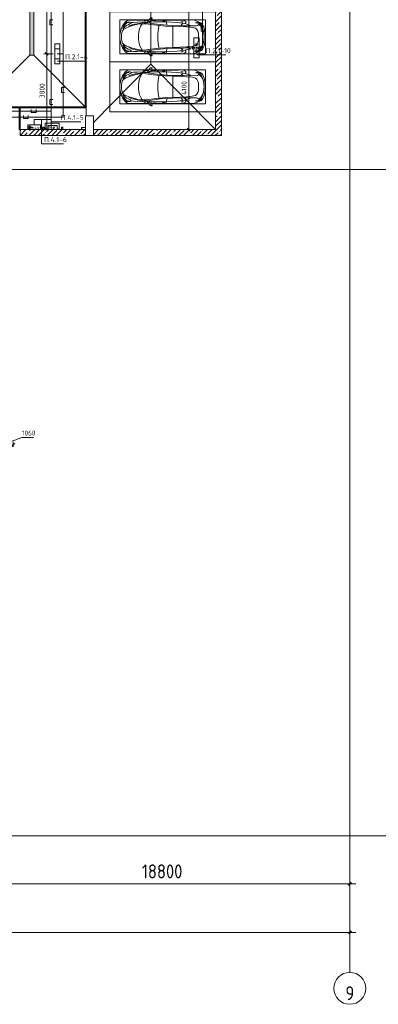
# Model space of a CAD drawing. Header units: millimetres. Extents: x -32229 to 170644, y -13689 to 125138.
# Tile 222 of 256: x 110130 to 128135, y -13689 to 35661. Entities that reach past the tile are written whole.
import ezdxf

# ---------------------------------------------------------------- set-up
doc = ezdxf.new("R2010")
doc.units = ezdxf.units.MM
for name, pattern in [('3_ Штрих_ 1 х 1 мм', [2, 1, -1]), ('ADSK_Линия сетки', [25, 20, -2.5, 0, -2.5]), ('ADSK_Штриховая_ш3 п1_5', [4.5, 3, -1.5])]:
    doc.linetypes.add(name, pattern=pattern)
for name, color, linetype, lineweight in [('A-ANNO-DIMS', 7, 'Continuous', 9), ('A-ANNO-DIMS-200', 7, 'Continuous', 9), ('A-ANNO-NOTE', 7, 'Continuous', 18), ('A-DETL-GENF', 7, 'Continuous', 18), ('A-DETL-THIN', 7, 'Continuous', 9), ('A-FLOR', 7, 'Continuous', 18), ('A-GENM', 7, 'Continuous', 18), ('A-WALL', 7, 'Continuous', 18), ('A-WALL-PATT', 7, 'Continuous', 40), ('C-PRKG', 7, 'Continuous', 18), ('G-ANNO-TEXT', 7, 'Continuous', 9), ('M-EQPM', 7, 'Continuous', 18), ('S-COLS', 7, 'Continuous', 18), ('S-GRID', 7, 'Continuous', 9), ('S-GRID-IDEN', 7, 'Continuous', 9)]:
    doc.layers.add(name, color=color, linetype=linetype, lineweight=lineweight)
doc.layers.add('A-AREA', color=4, linetype='ADSK_Штриховая_ш3 п1_5', lineweight=40, true_color=0x00ffff)
doc.layers.add('A-DETL', color=7, linetype='Continuous', lineweight=9, true_color=0x00a600)
doc.styles.add('Arial', font='arial.ttf', dxfattribs={"height": 160})
doc.styles.add('Arial_1', font='arial.ttf', dxfattribs={"height": 120})
doc.styles.add('GOST Common', font='GOST_Common.ttf', dxfattribs={"height": 200})
doc.styles.add('GOST Common_3', font='GOST_Common.ttf', dxfattribs={"width": 0.9, "height": 700})
doc.styles.add('GOST Common_4', font='GOST_Common.ttf', dxfattribs={"width": 0.9, "height": 700})
doc.styles.add('GOST Common_6', font='GOST_Common.ttf', dxfattribs={"width": 0.9, "height": 250})
doc.styles.add('ISOCPEUR', font='isocpeur.ttf', dxfattribs={"height": 250})
doc.dimstyles.new('ADSK_Основной_3_5_мм', dxfattribs={"dimscale": 304.8, "dimtxt": 704.000497, "dimasz": 0.492126, "dimexe": 0.984252, "dimexo": 0.984252, "dimgap": 0.19685, "dimtad": 1, "dimdec": 0, "dimdsep": 46, "dimtxsty": 'GOST Common_4', "dimblk1": 'OBLIQUE', "dimblk2": 'OBLIQUE', "dimsah": 1, "dimcen": 0.09, "dimdle": 0.984252, "dimazin": 2, "dimtfac": 1, "dimtdec": 4, "dimtix": 1, "dimtmove": 0, "dimatfit": 3, "dimfxl": 1, "dimtvp": 1, "dimtolj": 1, "dimtzin": 0, "dimarcsym": 2})
doc.dimstyles.new('ГОСТ_2_5_мм2', dxfattribs={"dimscale": 304.8, "dimtxt": 251.428749, "dimasz": 0.492126, "dimexe": 0.492126, "dimexo": 0.656168, "dimgap": 0.098425, "dimtad": 1, "dimdec": 0, "dimdsep": 46, "dimtxsty": 'GOST Common_6', "dimblk1": 'OBLIQUE', "dimblk2": 'OBLIQUE', "dimsah": 1, "dimcen": 0.09, "dimazin": 2, "dimtfac": 1, "dimtdec": 4, "dimtix": 1, "dimtmove": 0, "dimatfit": 3, "dimfxl": 1, "dimtvp": 1, "dimtolj": 1, "dimtzin": 0, "dimarcsym": 2})
doc.dimstyles.new('ГОСТ_2_5_мм2_2', dxfattribs={"dimscale": 304.8, "dimtxt": 251.428749, "dimasz": 0.492126, "dimexe": 0.492126, "dimexo": 0.656168, "dimgap": 0.098425, "dimtad": 1, "dimdec": 0, "dimdsep": 46, "dimtxsty": 'GOST Common_6', "dimblk1": 'OBLIQUE', "dimblk2": 'OBLIQUE', "dimsah": 1, "dimcen": 0.09, "dimazin": 2, "dimtfac": 1, "dimtdec": 4, "dimtix": 1, "dimtmove": 1, "dimatfit": 3, "dimfxl": 1, "dimtvp": 1, "dimtolj": 1, "dimtzin": 0, "dimarcsym": 2})
pattern_1 = [(45, (0, 0), (-228.0985, 228.0985), []), (45, (228.1, 0), (-228.0985, 228.0985), [403.225, -80.645, 6.706, -73.939])]

# ---------------------------------------------------------------- blocks, each defined once
blk = doc.blocks.new('АР_Машиноместо - 5300x2500_С-3113488--01 ЭО')
at = {"layer": 'A-DETL-GENF', "color": 253, "lineweight": 13, "true_color": 0xaaaaaa}
for p, q in [((507, 4463), (420, 4254)), ((566, 4595), (507, 4463)), ((528, 4375), (536, 4471)), ((536, 4471), (558, 4526)), ((558, 4526), (591, 4560)), ((659, 4670), (566, 4595)), ((595, 4479), (569, 4413)), ((591, 4560), (681, 4606)), ((662, 4543), (595, 4479)), ((645, 4445), (597, 4481)), ((680, 4406), (645, 4445)), ((813, 4729), (659, 4670)), ((717, 4569), (660, 4505)), ((788, 4618), (662, 4543)), ((681, 4606), (967, 4704)), ((791, 4620), (717, 4569)), ((874, 4665), (791, 4620)), ((970, 4772), (813, 4729)), ((988, 4707), (874, 4665)), ((1126, 4794), (970, 4772)), ((970, 4419), (1070, 4447)), ((1122, 4726), (988, 4707)), ((1070, 4447), (1167, 4453)), ((1250, 4732), (1122, 4726)), ((1250, 4800), (1126, 4794)), ((1167, 4453), (1250, 4454)), ((1250, 4800), (1374, 4794)), ((1250, 4732), (1378, 4726)), ((1333, 4453), (1250, 4454)), ((1430, 4447), (1333, 4453)), ((1374, 4794), (1530, 4772)), ((1378, 4726), (1512, 4707)), ((1530, 4419), (1430, 4447)), ((1512, 4707), (1626, 4665)), ((1530, 4772), (1687, 4729)), ((1819, 4606), (1533, 4704)), ((1626, 4665), (1709, 4620)), ((1687, 4729), (1841, 4670)), ((1709, 4620), (1783, 4569)), ((1712, 4618), (1838, 4543)), ((1783, 4569), (1840, 4505)), ((1909, 4560), (1819, 4606)), ((1820, 4406), (1855, 4445)), ((1838, 4543), (1905, 4479)), ((1841, 4670), (1934, 4595)), ((1855, 4445), (1903, 4481)), ((1905, 4479), (1931, 4413)), ((1942, 4526), (1909, 4560)), ((1934, 4595), (1993, 4463)), ((1964, 4471), (1942, 4526)), ((1972, 4375), (1964, 4471)), ((1993, 4463), (2080, 4254)), ((420, 4254), (403, 3968)), ((403, 3968), (406, 3688)), ((544, 4295), (528, 4375)), ((569, 4413), (544, 4295)), ((579, 3763), (639, 3975)), ((639, 3975), (675, 4045)), ((675, 4045), (695, 4058)), ((700, 4345), (680, 4406)), ((689, 3706), (700, 4345)), ((752, 3846), (774, 4133)), ((774, 4133), (812, 4299)), ((812, 4299), (873, 4370)), ((873, 4370), (970, 4419)), ((1627, 4370), (1530, 4419)), ((1688, 4299), (1627, 4370)), ((1726, 4133), (1688, 4299)), ((1748, 3846), (1726, 4133)), ((1800, 4345), (1820, 4406)), ((1811, 3706), (1800, 4345)), ((1825, 4045), (1805, 4058)), ((1861, 3975), (1825, 4045)), ((1921, 3763), (1861, 3975)), ((1931, 4413), (1956, 4295)), ((1956, 4295), (1972, 4375)), ((2080, 4254), (2097, 3968)), ((2097, 3968), (2094, 3688)), ((406, 3688), (409, 3560)), ((408, 3667), (453, 3766)), ((409, 3560), (426, 3447)), ((453, 3766), (478, 3819)), ((478, 3819), (533, 3818)), ((495, 3566), (497, 3672)), ((497, 3672), (510, 3691)), ((531, 3375), (579, 3763)), ((533, 3818), (586, 3790)), ((687, 3589), (566, 3664)), ((679, 3159), (689, 3706)), ((705, 2775), (731, 3508)), ((731, 3508), (752, 3846)), ((1769, 3508), (1748, 3846)), ((1795, 2775), (1769, 3508)), ((1821, 3159), (1811, 3706)), ((1813, 3589), (1934, 3664)), ((1967, 3818), (1914, 3790)), ((1969, 3375), (1921, 3763)), ((2022, 3819), (1967, 3818)), ((2003, 3672), (1990, 3691)), ((2005, 3566), (2003, 3672)), ((2047, 3766), (2022, 3819)), ((2092, 3667), (2047, 3766)), ((2091, 3560), (2074, 3447)), ((2094, 3688), (2091, 3560)), ((426, 3447), (418, 2723)), ((501, 2790), (531, 3375)), ((666, 2865), (679, 3159)), ((1834, 2865), (1821, 3159)), ((1999, 2790), (1969, 3375)), ((2074, 3447), (2082, 2723)), ((418, 2723), (428, 2308)), ((505, 2847), (421, 2813)), ((448, 2734), (460, 2756)), ((448, 2639), (448, 2734)), ((496, 2532), (501, 2790)), ((500, 2210), (496, 2532)), ((666, 2867), (505, 2847)), ((637, 2526), (597, 2231)), ((637, 2526), (666, 2867)), ((645, 2192), (684, 2522)), ((684, 2522), (705, 2775)), ((1816, 2522), (1795, 2775)), ((1855, 2192), (1816, 2522)), ((1834, 2867), (1995, 2847)), ((1863, 2526), (1834, 2867)), ((1863, 2526), (1903, 2231)), ((1995, 2847), (2079, 2813)), ((2004, 2532), (1999, 2790)), ((2000, 2210), (2004, 2532)), ((2052, 2734), (2040, 2756)), ((2052, 2639), (2052, 2734)), ((2082, 2723), (2072, 2308)), ((297, 2080), (301, 2131)), ((309, 2036), (297, 2080)), ((301, 2131), (480, 2053)), ((358, 1990), (309, 2036)), ((501, 1894), (358, 1990)), ((428, 2308), (432, 2120)), ((432, 2120), (431, 2074)), ((480, 2053), (471, 1914)), ((541, 1994), (476, 1998)), ((506, 1996), (500, 2210)), ((597, 2231), (535, 1798)), ((541, 1994), (540, 1733)), ((596, 1825), (645, 2192)), ((1904, 1825), (1855, 2192)), ((1903, 2231), (1965, 1798)), ((1959, 1994), (2024, 1998)), ((1959, 1994), (1960, 1733)), ((1994, 1996), (2000, 2210)), ((1999, 1894), (2142, 1990)), ((2199, 2131), (2020, 2053)), ((2020, 2053), (2029, 1914)), ((2072, 2308), (2068, 2120)), ((2068, 2120), (2069, 2074)), ((2142, 1990), (2191, 2036)), ((2191, 2036), (2203, 2080)), ((2203, 2080), (2199, 2131)), ((409, 1087), (411, 1634)), ((411, 1634), (427, 1731)), ((427, 1731), (427, 1943)), ((495, 1765), (427, 1753)), ((534, 1817), (495, 1765)), ((531, 1858), (501, 1894)), ((547, 1643), (531, 1858)), ((589, 1616), (596, 1825)), ((615, 1410), (589, 1616)), ((590, 1624), (704, 1557)), ((704, 1557), (853, 1499)), ((853, 1499), (1017, 1460)), ((1647, 1499), (1483, 1460)), ((1796, 1557), (1647, 1499)), ((1910, 1624), (1796, 1557)), ((1885, 1410), (1911, 1616)), ((1911, 1616), (1904, 1825)), ((1953, 1643), (1969, 1858)), ((1966, 1817), (2005, 1765)), ((1969, 1858), (1999, 1894)), ((2005, 1765), (2073, 1753)), ((2073, 1731), (2073, 1943)), ((2089, 1634), (2073, 1731)), ((2091, 1087), (2089, 1634)), ((421, 911), (409, 1087)), ((506, 920), (510, 1019)), ((510, 1019), (522, 1074)), ((522, 1074), (549, 1076)), ((549, 1076), (603, 1005)), ((603, 1005), (639, 920)), ((687, 1141), (615, 1410)), ((749, 950), (687, 1141)), ((1017, 1460), (1147, 1439)), ((1147, 1439), (1250, 1434)), ((1353, 1439), (1250, 1434)), ((1483, 1460), (1353, 1439)), ((1751, 950), (1813, 1141)), ((1813, 1141), (1885, 1410)), ((1897, 1005), (1861, 920)), ((1951, 1076), (1897, 1005)), ((1978, 1074), (1951, 1076)), ((1990, 1019), (1978, 1074)), ((1994, 920), (1990, 1019)), ((2079, 911), (2091, 1087)), ((446, 853), (421, 911)), ((489, 796), (446, 853)), ((584, 715), (489, 796)), ((519, 852), (506, 920)), ((550, 812), (519, 852)), ((616, 746), (550, 812)), ((702, 640), (584, 715)), ((704, 696), (616, 746)), ((639, 920), (677, 844)), ((677, 844), (738, 778)), ((862, 572), (702, 640)), ((825, 661), (704, 696)), ((738, 778), (805, 716)), ((809, 809), (749, 950)), ((805, 716), (825, 661)), ((882, 692), (809, 809)), ((888, 686), (815, 687)), ((1053, 518), (862, 572)), ((941, 642), (882, 692)), ((1051, 599), (941, 642)), ((1149, 583), (1051, 599)), ((1165, 503), (1053, 518)), ((1250, 582), (1149, 583)), ((1250, 500), (1165, 503)), ((1250, 582), (1351, 583)), ((1250, 500), (1335, 503)), ((1335, 503), (1447, 518)), ((1351, 583), (1449, 599)), ((1447, 518), (1638, 572)), ((1449, 599), (1559, 642)), ((1559, 642), (1618, 692)), ((1612, 686), (1685, 687)), ((1618, 692), (1691, 809)), ((1638, 572), (1798, 640)), ((1695, 716), (1675, 661)), ((1675, 661), (1796, 696)), ((1691, 809), (1751, 950)), ((1762, 778), (1695, 716)), ((1823, 844), (1762, 778)), ((1796, 696), (1884, 746)), ((1798, 640), (1916, 715)), ((1861, 920), (1823, 844)), ((1884, 746), (1950, 812)), ((1916, 715), (2011, 796)), ((1950, 812), (1981, 852)), ((1981, 852), (1994, 920)), ((2011, 796), (2054, 853)), ((2054, 853), (2079, 911))]:
    blk.add_line(p, q, dxfattribs=at)
at = {"layer": 'A-DETL-GENF', "color": 254, "lineweight": 13, "true_color": 0xd4d4d4}
for p, q in [((695, 3980), (765, 3997)), ((1805, 3980), (1735, 3997)), ((715, 3168), (1250, 3167)), ((1785, 3168), (1250, 3167)), ((678, 2473), (795, 2446)), ((1822, 2473), (1705, 2446)), ((795, 2446), (956, 2427)), ((956, 2427), (1105, 2414)), ((1105, 2414), (1250, 2413)), ((1395, 2414), (1250, 2413)), ((1544, 2427), (1395, 2414)), ((1705, 2446), (1544, 2427)), ((514, 1369), (502, 1696)), ((590, 1368), (547, 1643)), ((1910, 1368), (1953, 1643)), ((1986, 1369), (1998, 1696)), ((525, 1189), (514, 1369)), ((537, 1076), (525, 1189)), ((637, 1146), (590, 1368)), ((710, 963), (637, 1146)), ((1790, 963), (1863, 1146)), ((1863, 1146), (1910, 1368)), ((1963, 1076), (1975, 1189)), ((1975, 1189), (1986, 1369)), ((535, 874), (528, 949)), ((592, 805), (535, 874)), ((665, 740), (592, 805)), ((743, 708), (665, 740)), ((1757, 708), (1835, 740)), ((1835, 740), (1908, 805)), ((1908, 805), (1965, 874)), ((1965, 874), (1972, 949))]:
    blk.add_line(p, q, dxfattribs=at)
at = {"layer": 'C-PRKG', "color": 253, "lineweight": 13, "true_color": 0xaaaaaa}
for p, q in [((0, 0), (0, 5300)), ((2500, 0), (2500, 5300)), ((400, 4800), (2100, 4800)), ((400, 500), (400, 4800)), ((2100, 500), (2100, 4800)), ((400, 500), (2100, 500)), ((2500, 0), (0, 0))]:
    blk.add_line(p, q, dxfattribs=at)
blk = doc.blocks.new('АР_Канал вертикальный прямоугольный - АПТ-5386077--01 ЭО')
at = {"layer": 'M-EQPM', "lineweight": 13, "true_color": 0xe2e2e2}
blk.add_hatch(color=254, dxfattribs=at).paths.add_polyline_path([(-40, -40), (-32, 32), (40, 40), (-40, 40)])
at = {"layer": 'M-EQPM', "color": 253, "lineweight": 13, "true_color": 0xaaaaaa}
for p, q in [((40, 40), (-40, 40)), ((-40, 40), (-40, -40)), ((40, 40), (-40, 40)), ((-40, 40), (-40, -40)), ((-40, -40), (-40, 40)), ((-40, 40), (40, 40)), ((-40, -40), (-32, 32)), ((-40, -40), (-32, 32)), ((-32, 32), (40, 40)), ((-32, 32), (40, 40)), ((40, -40), (40, 40)), ((40, 40), (40, -40)), ((-40, -40), (40, -40)), ((40, -40), (-40, -40))]:
    blk.add_line(p, q, dxfattribs=at)
blk = doc.blocks.new('АР_Канал вертикальный прямоугольный - ОВ-5438748--01 ЭО')
at = {"layer": 'M-EQPM', "lineweight": 13, "true_color": 0xe2e2e2}
blk.add_hatch(color=254, dxfattribs=at).paths.add_polyline_path([(-100, -50), (-85, 35), (100, 50), (-100, 50)])
at = {"layer": 'M-EQPM', "color": 253, "lineweight": 13, "true_color": 0xaaaaaa}
for p, q in [((100, 50), (-100, 50)), ((-100, 50), (-100, -50)), ((100, 50), (-100, 50)), ((-100, 50), (-100, -50)), ((-100, -50), (-100, 50)), ((-100, 50), (100, 50)), ((-100, -50), (-85, 35)), ((-100, -50), (-85, 35)), ((-85, 35), (100, 50)), ((-85, 35), (100, 50)), ((100, -50), (100, 50)), ((100, 50), (100, -50)), ((-100, -50), (100, -50)), ((100, -50), (-100, -50))]:
    blk.add_line(p, q, dxfattribs=at)
blk = doc.blocks.new('АР_Канал вертикальный прямоугольный - ПК-V104--01 ЭО')
at = {"layer": 'M-EQPM', "color": 253, "lineweight": 13, "true_color": 0xaaaaaa}
for p, q in [((350, 150), (-350, 150)), ((-350, 150), (-350, -150)), ((-350, -150), (-350, 150)), ((-350, 150), (350, 150)), ((350, -150), (350, 150)), ((350, 150), (350, -150)), ((-350, -150), (-202, -150)), ((-202, -150), (-350, -150)), ((262, -150), (350, -150)), ((350, -150), (262, -150))]:
    blk.add_line(p, q, dxfattribs=at)
blk = doc.blocks.new('АР-Заполнение деф_ шва - Д_ш_-5381064--01 ЭО')
at = {"layer": 'A-GENM', "color": 253, "lineweight": 13, "true_color": 0xaaaaaa}
for p, q in [((0, 25), (27292.93344, 25)), ((0, -25), (27292.93344, -25))]:
    blk.add_line(p, q, dxfattribs=at)
blk = doc.blocks.new('АР-Заполнение деф_ шва - Д_ш_-4330731--01 ЭО')
at = {"layer": 'A-GENM', "color": 253, "lineweight": 13, "true_color": 0xaaaaaa}
for p, q in [((0, 25), (5470, 25)), ((0, -25), (5470, -25))]:
    blk.add_line(p, q, dxfattribs=at)
blk = doc.blocks.new('АР-Заполнение деф_ шва - Д_ш_-V113--01 ЭО')
at = {"layer": 'A-GENM', "color": 253, "lineweight": 13, "true_color": 0xaaaaaa}
for p, q in [((0, 25), (1100, 25)), ((0, -25), (1100, -25))]:
    blk.add_line(p, q, dxfattribs=at)
blk = doc.blocks.new('АР_Лоток - 200х100h_ЛВ1-7518958--01 ЭО')
at = {"layer": 'M-EQPM', "lineweight": 13, "true_color": 0xf3f3f3}
blk.add_hatch(color=7, dxfattribs=at).paths.add_polyline_path([(0, -100), (10190, -100), (10190, 100), (0, 100)])
at = {"layer": 'M-EQPM', "color": 253, "lineweight": 13, "true_color": 0xaaaaaa}
for p, q in [((10190, 75), (10190, 100)), ((10190, -100), (10190, -75))]:
    blk.add_line(p, q, dxfattribs=at)
blk = doc.blocks.new('Наметкина 10_РД_АР_П_rvt-1--01 ЭО')
at = {"layer": 'A-WALL-PATT', "lineweight": 5, "true_color": 0xaaaaaa}
h = blk.add_hatch(dxfattribs=at)
h.set_pattern_fill('FP_1', color=253, style=0, pattern_type=2)
h.set_pattern_definition(pattern_1)
h.paths.add_polyline_path([(120255, 30150), (120255, 38650), (119955, 38650), (119955, 30150)])
h = blk.add_hatch(dxfattribs=at)
h.set_pattern_fill('FP_1', color=253, style=0, pattern_type=2)
h.set_pattern_definition(pattern_1)
h.paths.add_polyline_path([(113245, 29850), (113435, 29850), (113435, 30150), (110155, 30150), (110155, 29850), (113230, 29850)])
h = blk.add_hatch(dxfattribs=at)
h.set_pattern_fill('FP_1', color=253, style=0, pattern_type=2)
h.set_pattern_definition(pattern_1)
h.paths.add_polyline_path([(120255, 29850), (120255, 30150), (113835, 30150), (113835, 29850), (116873, 29850)])
at = {"layer": 'A-AREA', "color": 253, "linetype": '3_ Штрих_ 1 х 1 мм', "lineweight": 13, "true_color": 0xaaaaaa}
blk.add_line((110155, 30150), (110105, 30150), dxfattribs=at)
at = {"layer": 'A-FLOR', "color": 253, "lineweight": 13, "true_color": 0xaaaaaa}
for p, q in [((113425, 58550), (113425, 31300)), ((113455, 31300), (113455, 58550)), ((113475, 30850), (113475, 58550)), ((110640, 33885), (110640, 55965)), ((110840, 55965), (110840, 33885)), ((116715, 44075), (116715, 33435)), ((108055, 31300), (110640, 33885)), ((110840, 33885), (110640, 33885)), ((113425, 31300), (110840, 33885)), ((113835, 30515), (116715, 33435)), ((116715, 33435), (119955, 30150)), ((113425, 31300), (108055, 31300)), ((113475, 31250), (110155, 31250)), ((110155, 31250), (110155, 30150)), ((113275, 31300), (113275, 31250)), ((113425, 31300), (113455, 31300)), ((113475, 30850), (113475, 31250)), ((113430, 30250), (113430, 30850)), ((113430, 30850), (113435, 30850))]:
    blk.add_line(p, q, dxfattribs=at)
at = {"layer": 'A-WALL', "color": 253, "lineweight": 13, "true_color": 0xaaaaaa}
for p, q in [((119955, 38650), (119955, 30150)), ((120255, 30150), (120255, 38650)), ((113230, 30150), (110155, 30150)), ((110155, 30150), (110155, 29850)), ((113435, 30150), (113430, 30150)), ((113435, 29850), (113435, 30150)), ((119955, 30150), (113835, 30150)), ((113835, 30150), (113835, 29850)), ((120255, 29850), (120255, 30150)), ((110155, 29850), (113435, 29850)), ((113835, 29850), (120255, 29850))]:
    blk.add_line(p, q, dxfattribs=at)
at = {"layer": 'S-COLS', "color": 253, "lineweight": 15, "true_color": 0xaaaaaa}
for p, q in [((113435, 30850), (113435, 29850)), ((113835, 30850), (113435, 30850)), ((113835, 29850), (113835, 30850)), ((113435, 29850), (113835, 29850))]:
    blk.add_line(p, q, dxfattribs=at)
at = {"layer": 'A-GENM', "color": 253, "lineweight": 13, "true_color": 0xaaaaaa, "rotation": 270}
for name, p in [('АР-Заполнение деф_ шва - Д_ш_-5381064--01 ЭО', (113450, 58543)), ('АР-Заполнение деф_ шва - Д_ш_-V113--01 ЭО', (110130, 31250))]:
    blk.add_blockref(name, p, dxfattribs=at)
at = {"layer": 'A-GENM', "color": 253, "lineweight": 13, "true_color": 0xaaaaaa}
blk.add_blockref('АР-Заполнение деф_ шва - Д_ш_-4330731--01 ЭО', (108005, 31275), dxfattribs=at)
at = {"layer": 'C-PRKG', "color": 253, "lineweight": 13, "true_color": 0xaaaaaa, "rotation": 270.0000000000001}
for p in [(114655, 36050), (114655, 33550)]:
    blk.add_blockref('АР_Машиноместо - 5300x2500_С-3113488--01 ЭО', p, dxfattribs=at)
at = {"layer": 'M-EQPM', "color": 253, "lineweight": 13, "true_color": 0xaaaaaa, "rotation": 90.00000000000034}
blk.add_blockref('АР_Лоток - 200х100h_ЛВ1-7518958--01 ЭО', (110740, 33885), dxfattribs=at)
at = {"layer": 'M-EQPM', "color": 253, "lineweight": 13, "true_color": 0xaaaaaa}
for name, p in [('АР_Канал вертикальный прямоугольный - АПТ-5386077--01 ЭО', (111325, 30235)), ('АР_Канал вертикальный прямоугольный - ПК-V104--01 ЭО', (111757, 30320)), ('АР_Канал вертикальный прямоугольный - АПТ-5386077--01 ЭО', (112265, 30235)), ('АР_Канал вертикальный прямоугольный - ОВ-5438748--01 ЭО', (113330, 30200))]:
    blk.add_blockref(name, p, dxfattribs=at)
at = {"layer": 'A-ANNO-NOTE', "color": 253, "lineweight": 5, "true_color": 0xaaaaaa, "insert": (111761, 30233), "char_height": 200, "width": 330, "attachment_point": 5, "line_spacing_factor": 1.022766, "style": 'GOST Common'}
blk.add_mtext('\\pt2540,5080,7620,10160,12700,15240,17780,20320,22860,25400,27940,30480,33020,35560,38100,40640,43180,45720,48260,50800,53340,55880,58420,60960,63500,66040,68580,71120,73660,76200,78740,81280;ПК', dxfattribs=at)
blk = doc.blocks.new('Ось сетки - Круг_Ø8 мм-6577--01 ЭО')
at = {"layer": 'S-GRID-IDEN', "color": 253, "true_color": 0xaaaaaa}
for start, end in [(360, 180), (180, 360)]:
    blk.add_arc((0, 0), 4, start, end, dxfattribs=at)
blk = doc.blocks.new('DIMBLOCK13--01 ЭО')
at = {"layer": 'A-ANNO-DIMS-200', "color": 8, "true_color": 0x808080}
for p, q in [((107905, -7846), (107905, -7352)), ((126705, -7846), (126705, -7352)), ((107905, -7652), (127005, -7652)), ((107905, -7652), (107905, -7846)), ((126705, -7652), (126705, -7846))]:
    blk.add_line(p, q, dxfattribs=at)
at = {"layer": 'A-ANNO-DIMS-200', "color": 8, "lineweight": 40, "true_color": 0x808080}
for p, q in [((107905, -7652), (107830, -7727)), ((107905, -7652), (107980, -7577)), ((126705, -7652), (126630, -7727)), ((126705, -7652), (126780, -7577))]:
    blk.add_line(p, q, dxfattribs=at)
at = {"layer": 'A-ANNO-DIMS-200', "color": 0, "insert": (116267, -6677), "char_height": 700, "width": 2491.45, "attachment_point": 1, "line_spacing_factor": 1.022761, "style": 'GOST Common_4'}
blk.add_mtext('18800', dxfattribs=at)
blk = doc.blocks.new('_Oblique')
at = {"color": 0, "linetype": 'ByBlock', "lineweight": -2}
blk.add_line((-0.5, -0.5), (0.5, 0.5), dxfattribs=at)
blk = doc.blocks.new('DIMBLOCK14--01 ЭО')
at = {"layer": 'A-ANNO-DIMS-200', "color": 8, "true_color": 0x808080}
for p, q in [((-21665, -10282), (-21665, -9788)), ((126705, -10282), (126705, -9788)), ((-21965, -10088), (127005, -10088)), ((-21665, -10088), (-21665, -10282)), ((126705, -10088), (126705, -10282))]:
    blk.add_line(p, q, dxfattribs=at)
at = {"layer": 'A-ANNO-DIMS-200', "color": 8, "lineweight": 40, "true_color": 0x808080}
for p, q in [((-21665, -10088), (-21740, -10163)), ((-21665, -10088), (-21590, -10013)), ((126705, -10088), (126630, -10163)), ((126705, -10088), (126780, -10013))]:
    blk.add_line(p, q, dxfattribs=at)
at = {"layer": 'A-ANNO-DIMS-200', "color": 0, "insert": (51232, -9114), "char_height": 700, "width": 3092.83, "attachment_point": 1, "line_spacing_factor": 1.022761, "style": 'GOST Common_4'}
blk.add_mtext('148370', dxfattribs=at)
blk = doc.blocks.new('DIMBLOCK202--01 ЭО')
at = {"layer": 'A-ANNO-DIMS-200'}
for p, q in [((111514, 39750), (111339, 39750)), ((111489, 39750), (111414, 39825)), ((111489, 39750), (111489, 33950)), ((111489, 39750), (111564, 39675)), ((111489, 39750), (111514, 39750)), ((111810, 33950), (111339, 33950)), ((111489, 33950), (111414, 34025)), ((111489, 33950), (111564, 33875)), ((111489, 33950), (111810, 33950))]:
    blk.add_line(p, q, dxfattribs=at)
at = {"layer": 'A-ANNO-DIMS-200', "color": 0, "insert": (111133, 36534), "char_height": 250, "width": 756.84, "attachment_point": 1, "rotation": 90, "line_spacing_factor": 1.022761, "style": 'GOST Common_6'}
blk.add_mtext('5800', dxfattribs=at)
blk = doc.blocks.new('DIMBLOCK203--01 ЭО')
at = {"layer": 'A-ANNO-DIMS-200'}
for p, q in [((111810, 33950), (111339, 33950)), ((111489, 33950), (111414, 34025)), ((111489, 33950), (111489, 30150)), ((111489, 33950), (111564, 33875)), ((111489, 33950), (111810, 33950)), ((111395, 30150), (111639, 30150)), ((111489, 30150), (111395, 30150)), ((111489, 30150), (111414, 30225)), ((111489, 30150), (111564, 30075))]:
    blk.add_line(p, q, dxfattribs=at)
at = {"layer": 'A-ANNO-DIMS-200', "color": 0, "insert": (111133, 31734), "char_height": 250, "width": 756.84, "attachment_point": 1, "rotation": 90, "line_spacing_factor": 1.022761, "style": 'GOST Common_6'}
blk.add_mtext('3800', dxfattribs=at)
blk = doc.blocks.new('DIMBLOCK206--01 ЭО')
at = {"layer": 'A-ANNO-DIMS-200'}
for p, q in [((118813, 40250), (118466, 40250)), ((118616, 40250), (118541, 40325)), ((118616, 40250), (118616, 34250)), ((118616, 40250), (118691, 40175)), ((118616, 40250), (118813, 40250)), ((118811, 34250), (118466, 34250)), ((118616, 34250), (118541, 34325)), ((118616, 34250), (118691, 34175)), ((118616, 34250), (118811, 34250))]:
    blk.add_line(p, q, dxfattribs=at)
at = {"layer": 'A-ANNO-DIMS-200', "color": 0, "insert": (118259, 36935), "char_height": 250, "width": 756.84, "attachment_point": 1, "rotation": 90, "line_spacing_factor": 1.022761, "style": 'GOST Common_6'}
blk.add_mtext('6000', dxfattribs=at)
blk = doc.blocks.new('DIMBLOCK207--01 ЭО')
at = {"layer": 'A-ANNO-DIMS-200'}
for p, q in [((118811, 34250), (118466, 34250)), ((118616, 34250), (118541, 34325)), ((118616, 34250), (118616, 30150)), ((118616, 34250), (118691, 34175)), ((118616, 34250), (118811, 34250)), ((118522, 30150), (118766, 30150)), ((118616, 30150), (118522, 30150)), ((118616, 30150), (118541, 30225)), ((118616, 30150), (118691, 30075))]:
    blk.add_line(p, q, dxfattribs=at)
at = {"layer": 'A-ANNO-DIMS-200', "color": 0, "insert": (118259, 31898), "char_height": 250, "width": 726.16, "attachment_point": 1, "rotation": 90, "line_spacing_factor": 1.022761, "style": 'GOST Common_6'}
blk.add_mtext('4100', dxfattribs=at)
blk = doc.blocks.new('DIMBLOCK499--01 ЭО')
at = {"layer": 'A-ANNO-DIMS-200'}
for p, q in [((108745, 14349), (108670, 14274)), ((108745, 14331), (108745, 14499)), ((108745, 14349), (108820, 14424)), ((108745, 14349), (109805, 14349)), ((108745, 14349), (108745, 14331)), ((110245, 14712), (109275, 14349)), ((109805, 14349), (109730, 14274)), ((109805, 14255), (109805, 14499)), ((109805, 14349), (109880, 14424)), ((109805, 14349), (109805, 14255)), ((110829, 14712), (110245, 14712))]:
    blk.add_line(p, q, dxfattribs=at)
at = {"layer": 'A-ANNO-DIMS-200', "color": 0, "insert": (110245, 15068), "char_height": 250, "width": 700.59, "attachment_point": 1, "line_spacing_factor": 1.022761, "style": 'GOST Common_6'}
blk.add_mtext('1060', dxfattribs=at)

msp = doc.modelspace()

# ---------------------------------------------------------------- linework, layer by layer
at = {"layer": 'A-ANNO-NOTE', "color": 5, "lineweight": 9, "true_color": 0x0000ff}
for p, q in [((118880.4, 33751), (118880.4, 34751)), ((118880.4, 34751), (119133.1, 34751)), ((119133.1, 34751), (119133.1, 33751)), ((111887.9, 33444.3), (111887.9, 34444.3)), ((111887.9, 34444.3), (112140.6, 34444.3)), ((111887.9, 34194.3), (112140.6, 34194.3)), ((112140.6, 34444.3), (112140.6, 33444.3)), ((112140.6, 33694.3), (111887.9, 33694.3)), ((119133.1, 33751), (118880.4, 33751)), ((112140.6, 33444.3), (111887.9, 33444.3))]:
    msp.add_line(p, q, dxfattribs=at)
at = {"layer": 'A-ANNO-NOTE', "color": 1, "lineweight": 9, "true_color": 0xff0000}
for p, q in [((110545.3, 30391.4), (111177.5, 30391.4)), ((110545.3, 30151.4), (110545.3, 30391.4)), ((111177.5, 30151.4), (110545.3, 30151.4)), ((110545.9, 30151.8), (110545.9, 30391.4)), ((110545.9, 30391.4), (111177, 30391.4)), ((110545.9, 30151.8), (111177, 30151.8)), ((110552.4, 30256.7), (110630.9, 30325.6)), ((110630.9, 30187.9), (110552.4, 30256.7)), ((110680.6, 30325.6), (110621, 30274)), ((110621, 30274), (110761, 30274)), ((110761, 30239.5), (110621, 30239.5)), ((110621, 30239.5), (110680.6, 30187.9)), ((110630.9, 30325.6), (110680.6, 30325.6)), ((110680.6, 30187.9), (110630.9, 30187.9)), ((110761, 30274), (110761, 30239.5)), ((111177, 30391.4), (111177, 30151.8)), ((111177.5, 30391.4), (111177.5, 30151.4)), ((112019.4, 30352.2), (111554.8, 30352.2)), ((111554.8, 30352.2), (111554.8, 30151)), ((111554.8, 30151), (112019.4, 30151)), ((112019.4, 30151), (112019.4, 30352.2))]:
    msp.add_line(p, q, dxfattribs=at)
at = {"layer": 'A-ANNO-NOTE', "color": 5, "lineweight": 9, "true_color": 0x0000ff}
for centre in [(119006, 34251), (119006.9, 34251.9), (119006.9, 34250.1), (119007.8, 34251)]:
    msp.add_circle(centre, 20, dxfattribs=at)
for centre, radius, start, end in [((119007.8, 34251), 199.6, 156, 204), ((119007.8, 34251), 151.5, 156, 204), ((119007.8, 34251), 99.8, 156, 204), ((119006.9, 34250.1), 199.6, 66, 114), ((119006.9, 34251.9), 199.6, 246, 294), ((119006.9, 34250.1), 151.5, 66, 114), ((119006.9, 34251.9), 151.5, 246, 294), ((119006.9, 34250.1), 99.8, 66, 114), ((119006.9, 34251.9), 99.8, 246, 294), ((119006, 34251), 99.8, 336, 24), ((119006, 34251), 151.5, 336, 24), ((119006, 34251), 199.6, 336, 24)]:
    msp.add_arc(centre, radius, start, end, dxfattribs=at)
at = {"layer": 'A-DETL', "color": 1, "true_color": 0xff0000}
for p, q in [((111714.2, 30333.9), (111714.2, 60163.7)), ((111789.2, 35657.4), (111639.2, 35657.4)), ((111639.2, 35657.4), (111639.2, 35407.4)), ((111639.2, 35407.4), (111789.2, 35407.4)), ((111789.2, 31657.4), (111639.2, 31657.4)), ((111639.2, 31657.4), (111639.2, 31407.4)), ((110705.1, 31158.9), (110705.1, 31008.9)), ((110955.1, 31008.9), (110955.1, 31158.9)), ((111639.2, 31407.4), (111789.2, 31407.4)), ((104808.7, 31083.9), (111714.2, 31083.9)), ((110705.1, 31008.9), (110955.1, 31008.9)), ((110858.8, 30395.9), (110858.8, 30655.9)), ((110858.8, 30655.9), (111714.2, 30655.9))]:
    msp.add_line(p, q, dxfattribs=at)
at = {"layer": 'A-DETL', "color": 5, "true_color": 0x0000ff}
for p, q in [((112309.8, 59880.9), (112309.8, 30782.4)), ((119311.1, 34250.5), (119311.1, 54441.5)), ((119386.1, 35341.6), (119236.1, 35341.6)), ((119236.1, 35341.6), (119236.1, 35091.6)), ((119236.1, 35091.6), (119386.1, 35091.6)), ((119011.1, 34250.5), (119311.1, 34250.5)), ((112010.4, 33949.7), (112309.8, 33949.7)), ((112384.8, 32261.6), (112234.8, 32261.6)), ((112234.8, 32261.6), (112234.8, 32011.6)), ((112234.8, 32011.6), (112384.8, 32011.6)), ((112309.8, 30782.4), (105065.3, 30782.4)), ((110314.8, 30857.4), (110314.8, 30707.4)), ((110314.8, 30707.4), (110564.8, 30707.4)), ((110564.8, 30707.4), (110564.8, 30857.4))]:
    msp.add_line(p, q, dxfattribs=at)
at = {"layer": 'A-DETL-THIN'}
for p, q in [((112028.2, 33588.7), (113427.3, 33588.7)), ((119029, 33891.7), (120482.1, 33891.7)), ((111230.7, 29433.9), (111230.7, 30655.9)), ((111708.5, 30537.5), (113208.5, 30537.5)), ((111230.7, 29433.9), (112330.7, 29433.9))]:
    msp.add_line(p, q, dxfattribs=at)
at = {"layer": 'S-GRID', "color": 253, "linetype": 'ADSK_Линия сетки', "true_color": 0xaaaaaa}
for p, q in [((126705.3, -12088.9), (126705.3, 125138.4)), ((131381.2, 28150), (-30593.4, 28150)), ((129781.2, -5250), (-30593.4, -5250))]:
    msp.add_line(p, q, dxfattribs=at)

# ---------------------------------------------------------------- block references
at = {"lineweight": 5}
msp.add_blockref('Наметкина 10_РД_АР_П_rvt-1--01 ЭО', (0, 0), dxfattribs=at)
at = {"layer": 'S-GRID-IDEN', "color": 253, "true_color": 0xaaaaaa, "xscale": 199.9999999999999, "yscale": 199.9999999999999, "zscale": 199.9999999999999}
msp.add_blockref('Ось сетки - Круг_Ø8 мм-6577--01 ЭО', (126705.3, -12888.9), dxfattribs=at)

# ---------------------------------------------------------------- texts
at = {"layer": 'A-ANNO-NOTE', "color": 1, "lineweight": 9, "true_color": 0xff0000, "attachment_point": 5, "line_spacing_factor": 0.936439}
for s, insert, char_height, width, style in [('\\pt20.0004,39.9996,60,80.0004,99.9996,120,140.0004,159.9996,180,200.0004,219.9996,240,260.0004,279.9996,300,320.0004,339.9996,360,380.0004,399.9996,420,440.0004,459.9996,480,500.0004,519.9996,540,560.0004,579.9996,600,620.0004,639.9996;ВЫХ', (110954.8, 30223.3), 120, 370, 'Arial_1'), ('\\pt0.0208,0.04,0.0608,0.08,0.1008,0.12,0.1408,0.16,0.1808,0.2,0.2208,0.24,0.2608,0.28,0.3008,0.32,0.3408,0.36,0.3808,0.4,0.4208,0.44,0.4608,0.48,0.5008,0.52,0.5408,0.56,0.5808,0.6,0.6208,0.64;ПК', (111780.5, 30206.9), 160, 280.78, 'Arial')]:
    msp.add_mtext(s, dxfattribs=dict(at, insert=insert, char_height=char_height, width=width, style=style))
at = {"layer": 'G-ANNO-TEXT', "char_height": 250, "attachment_point": 1, "line_spacing_factor": 1.139951, "style": 'ISOCPEUR'}
for s, insert, width in [('\\pt600,1200,1800,2400,3000,3600,4200,4800,5400,6000,6600,7200,7800,8400,9000,9600,10200,10800,11400,12000,12600,13200,13800,14400,15000,15600,16200,16800,17400,18000,18600,19200;П.2.1-10', (119469.8, 34232), 1135.24), ('\\pt600,1200,1800,2400,3000,3600,4200,4800,5400,6000,6600,7200,7800,8400,9000,9600,10200,10800,11400,12000,12600,13200,13800,14400,15000,15600,16200,16800,17400,18000,18600,19200;П.2.1-4', (112414.9, 33929), 1042.32), ('\\pt600,1200,1800,2400,3000,3600,4200,4800,5400,6000,6600,7200,7800,8400,9000,9600,10200,10800,11400,12000,12600,13200,13800,14400,15000,15600,16200,16800,17400,18000,18600,19200;П.4.1-5', (112196.2, 30877.8), 1042.32), ('\\pt600,1200,1800,2400,3000,3600,4200,4800,5400,6000,6600,7200,7800,8400,9000,9600,10200,10800,11400,12000,12600,13200,13800,14400,15000,15600,16200,16800,17400,18000,18600,19200;П.4.1-6', (111352.6, 29774.2), 1042.32)]:
    msp.add_mtext(s, dxfattribs=dict(at, insert=insert, width=width))
at = {"layer": 'S-GRID-IDEN', "color": 253, "true_color": 0xaaaaaa, "insert": (126703.6, -13134.7), "char_height": 700, "width": 464.4, "attachment_point": 5, "line_spacing_factor": 1.022766, "style": 'GOST Common_3'}
msp.add_mtext('\\pt179.998,360.003,540.001,719.999,899.997,1080.002,1260,1439.998,1620.003,1800.001,1979.999,2159.997,2340.002,2520,2699.998,2880.003,3060.001,3239.999,3419.997,3600.002,3780,3959.998,4140.003,4320.001,4499.999,4679.997,4860.002,5040,5219.998,5400.003,5580.001,5759.999;9', dxfattribs=at)

# ---------------------------------------------------------------- dimensions: what is measured, and where the dimension line sits
at = {"layer": 'A-ANNO-DIMS'}
for base, p1, p2, override, picture, middle in [((118616, 34250.5), (119012.6, 40250.2), (119011.1, 34250.5), {"dimpost": '<>', "dimfxl": 5999.74822}, 'DIMBLOCK206--01 ЭО', (118461, 37250.3)), ((111489.2, 33949.7), (111714.2, 39749.8), (112010.4, 33949.7), {"dimpost": '<>', "dimfxl": 5807.629221}, 'DIMBLOCK202--01 ЭО', (111334.2, 36849.7)), ((118616.0193, 30150.0074), (119011.0508, 34250.4519), (118722.0853, 30150.0074), {"dimpost": '<>', "dimfxl": 4110.613771}, 'DIMBLOCK207--01 ЭО', (118461.0193, 32200.2297)), ((111489.2, 30150), (112010.4, 33949.7), (111595.3, 30150), {"dimpost": '<>', "dimfxl": 3822.28945}, 'DIMBLOCK203--01 ЭО', (111334.2, 32049.8))]:
    dim = msp.add_linear_dim(base=base, p1=p1, p2=p2, angle=90, dimstyle='ГОСТ_2_5_мм2', override=override, dxfattribs=at)
    dim.commit()
    dim.dimension.update_dxf_attribs({"geometry": picture, "text_midpoint": middle})
dim = msp.add_linear_dim(base=(109805.3, 14349.3), p1=(108745.3, 14531), p2=(109805.3, 14455.4), dimstyle='ГОСТ_2_5_мм2_2', override={"dimpost": '<>', "dimfxl": 1062.693644}, dxfattribs=at)
dim.commit()
dim.dimension.update_dxf_attribs({"geometry": 'DIMBLOCK499--01 ЭО', "text_midpoint": (110595.7, 14901.8), "dimtype": 160})
at = {"layer": 'A-ANNO-DIMS', "color": 8, "true_color": 0x808080}
for base, p1, p2, override, picture, middle in [((126705.3, -7651.8), (107905.3, -7545.8), (126705.3, -7545.8), {"dimpost": '<>', "dimfxl": 18800}, 'DIMBLOCK13--01 ЭО', (117305.3, -7241.8)), ((126705.3, -10088.5), (-21664.7, -9982.4), (126705.3, -9982.4), {"dimpost": '<>', "dimfxl": 148370}, 'DIMBLOCK14--01 ЭО', (52520.3, -9678.5))]:
    dim = msp.add_linear_dim(base=base, p1=p1, p2=p2, dimstyle='ADSK_Основной_3_5_мм', override=override, dxfattribs=at)
    dim.commit()
    dim.dimension.update_dxf_attribs({"geometry": picture, "text_midpoint": middle})

doc.saveas('drawing.dxf')
